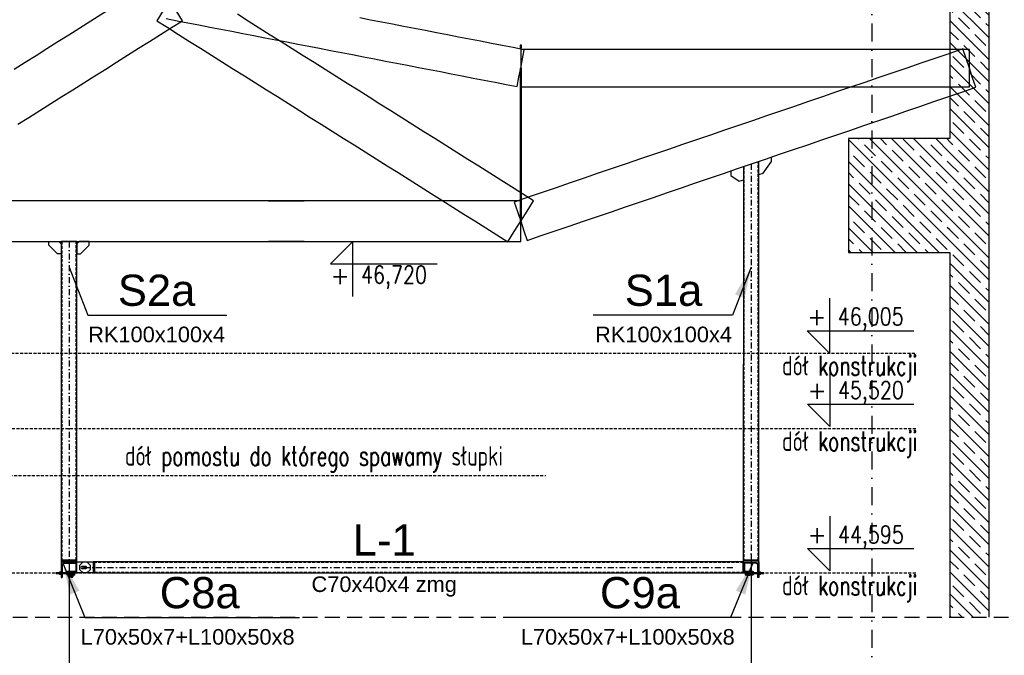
# Model space of a CAD drawing. Header units: millimetres. Extents: x -34919 to 306996, y -293018 to -145733.
# Tile 35 of 256: x 23696 to 30006, y -198997 to -194921. Entities that reach past the tile are written whole.
import ezdxf
from ezdxf.enums import TextEntityAlignment as Align

# ---------------------------------------------------------------- set-up
doc = ezdxf.new("R2010")
doc.units = ezdxf.units.MM
doc.header["$LTSCALE"] = 3
for name, pattern in [('DASHDOT', [25.4, 12.7, -6.35, 0, -6.35]), ('DASHED2', [9.525, 6.35, -3.175]), ('HIDDEN', [9.525, 6.35, -3.175])]:
    doc.linetypes.add(name, pattern=pattern)
for name, color, linetype, lineweight in [('-KONTURY', 7, 'Continuous', 18), ('OPISY', 2, 'Continuous', 13), ('SIATKA', 5, 'Continuous', 18)]:
    doc.layers.add(name, color=color, linetype=linetype, lineweight=lineweight)
for name, color, linetype in [('AR-----H0_HATCHES_RASTERIT', 8, 'Continuous'), ('ARF2000E0_BEARING_ROOF_KANTAVAT_KATTO', 7, 'Continuous'), ('ARF2000E0_LOAD_BEARING_KANTAVAT', 1, 'Continuous'), ('blaszki', 6, 'Continuous'), ('poziome 1', 7, 'Continuous'), ('slupki', 7, 'Continuous'), ('stezenia', 4, 'Continuous'), ('STĘŻENIA_OPIS', 4, 'Continuous')]:
    doc.layers.add(name, color=color, linetype=linetype)
doc.styles.add('ROMANS', font='romans.shx')
doc.styles.get("Standard").update_dxf_attribs({"font": 'arial.ttf', "height": 25})
doc.dimstyles.new('STANDARD-100', dxfattribs={"dimscale": 100, "dimtxt": 2, "dimasz": 2, "dimexe": 0, "dimexo": 0, "dimgap": 0.6, "dimtad": 1, "dimdec": 0, "dimzin": 12, "dimdsep": 46, "dimtxsty": 'Standard', "dimcen": 1, "dimclrd": 256, "dimclre": 256, "dimclrt": 2, "dimadec": 0, "dimazin": 0, "dimtfac": 1, "dimtdec": 0, "dimtmove": 0, "dimatfit": 3, "dimfxl": 0, "dimtolj": 1, "dimtzin": 0, "dimarcsym": 0})
pattern_1 = [(135, (57712.28, -243063.26), (70.71068, 70.71068), []), (135, (57641.78, -243063.26), (70.71068, 70.71068), [100, -50])]
pattern_2 = [(45, (-60706.325, -196928.706), (-6.7351921, 6.7351921), []), (45, (-60701.835, -196928.706), (-6.7351921, 6.7351921), [])]
pattern_3 = [(45, (-64462.189, -196928.706), (-6.7351921, 6.7351921), []), (45, (-64457.699, -196928.706), (-6.7351921, 6.7351921), [])]

# ---------------------------------------------------------------- blocks, each defined once
blk = doc.blocks.new('*D1665')
at = {"lineweight": -2, "transparency": 16777216}
for p, q in [((28383.1, -198351.7), (28383.1, -199629.5)), ((29156.6, -199480.2), (29156.6, -199629.5)), ((28956.6, -199629.5), (28583.1, -199629.5))]:
    blk.add_line(p, q, dxfattribs=at)
at = {"transparency": 16777216}
for points in [[(28583.1, -199596.2), (28583.1, -199662.8), (28383.1, -199629.5)], [(28956.6, -199596.2), (28956.6, -199662.8), (29156.6, -199629.5)]]:
    blk.add_solid(points, dxfattribs=at)
at = {"layer": 'Defpoints', "color": 0, "transparency": 16777216}
for p in [(28383.1, -198351.7, 0), (29156.6, -199480.2), (28383.1, -199629.5)]:
    blk.add_point(p, dxfattribs=at)
at = {"color": 2, "transparency": 16777216, "insert": (28769.9, -199557), "char_height": 25, "attachment_point": 5}
blk.add_mtext('\\A1;774', dxfattribs=at)
blk = doc.blocks.new('*D1666')
at = {"lineweight": -2, "transparency": 16777216}
for p, q in [((28383.1, -198351.7), (28383.1, -199629.5)), ((24012.1, -198379.2), (24012.1, -199629.5)), ((28183.1, -199629.5), (24212.1, -199629.5))]:
    blk.add_line(p, q, dxfattribs=at)
at = {"transparency": 16777216}
for points in [[(24212.1, -199596.2), (24212.1, -199662.8), (24012.1, -199629.5)], [(28183.1, -199596.2), (28183.1, -199662.8), (28383.1, -199629.5)]]:
    blk.add_solid(points, dxfattribs=at)
at = {"layer": 'Defpoints', "color": 0, "transparency": 16777216}
for p in [(28383.1, -198351.7, 0), (24012.1, -198379.2, 0), (24012.1, -199629.5)]:
    blk.add_point(p, dxfattribs=at)
at = {"color": 2, "transparency": 16777216, "insert": (26197.6, -199556.7), "char_height": 25, "attachment_point": 5}
blk.add_mtext('\\A1;4371', dxfattribs=at)
blk = doc.blocks.new('*D1667')
at = {"lineweight": -2, "transparency": 16777216}
for p, q in [((23211.1, -198381.7), (23211.1, -199629.5)), ((24012.1, -198379.2), (24012.1, -199629.5)), ((23812.1, -199629.5), (23411.1, -199629.5))]:
    blk.add_line(p, q, dxfattribs=at)
at = {"transparency": 16777216}
for points in [[(23411.1, -199596.2), (23411.1, -199662.8), (23211.1, -199629.5)], [(23812.1, -199596.2), (23812.1, -199662.8), (24012.1, -199629.5)]]:
    blk.add_solid(points, dxfattribs=at)
at = {"layer": 'Defpoints', "color": 0, "transparency": 16777216}
for p in [(23211.1, -198381.7, 0), (24012.1, -198379.2, 0), (23211.1, -199629.5)]:
    blk.add_point(p, dxfattribs=at)
at = {"color": 2, "transparency": 16777216, "insert": (23611.6, -199556.7), "char_height": 25, "attachment_point": 5}
blk.add_mtext('\\A1;801', dxfattribs=at)
blk = doc.blocks.new('poziom')
at = {"color": 4}
for p, q in [((0, 1.176), (0, 0.076)), ((-0.446, 0.522), (1.685, 0.522)), ((-0.446, 0.522), (0, 0.076))]:
    blk.add_line(p, q, dxfattribs=at)
at = {"color": 2, "style": 'ROMANS', "width": 0.8}
blk.add_attdef('POZIOM', text='', height=0.35, dxfattribs=at).set_placement((0.824, 0.632), align=Align.CENTER)
at = {"color": 2, "style": 'ROMANS'}
blk.add_attdef('+', text='', height=0.35, dxfattribs=at).set_placement((-0.254, 0.632), align=Align.CENTER)
blk = doc.blocks.new('A$C0ED537D3')
at = {"layer": 'poziome 1', "color": 2, "extrusion": (0, 1, 0)}
blk.add_lwpolyline([(0, 0), (-50, 0)], dxfattribs=at)
at = {"layer": 'poziome 1', "color": 2, "extrusion": (-1, 0, 0)}
blk.add_lwpolyline([(3.5, 0), (0, 0)], dxfattribs=at)
for points, elevation in [([(0, 0), (100, 0)], -50), ([(95.5, 0), (17, 0)], -42)]:
    blk.add_lwpolyline(points, dxfattribs=dict(at, elevation=elevation))
at = {"layer": 'poziome 1', "color": 2, "extrusion": (0, 1, 0)}
for points, elevation in [([(-33, 0), (-4.5, 0)], -8), ([(-50, 0), (-46.5, 0)], -100)]:
    blk.add_lwpolyline(points, dxfattribs=dict(at, elevation=elevation))
at = {"layer": 'poziome 1', "color": 2, "extrusion": (0, 0, -1)}
for centre, radius, start, end in [((-4.5, -3.5), 4.5, 270, 0), ((-33, -17), 9, 90, 180), ((-46.5, -95.5), 4.5, 270, 0)]:
    blk.add_arc(centre, radius, start, end, dxfattribs=at)

msp = doc.modelspace()

# ---------------------------------------------------------------- hatches: boundary and pattern name
at = {"layer": '-KONTURY'}
h = msp.add_hatch(dxfattribs=at)
h.set_pattern_fill('ANSI31', color=256, scale=0.5, style=0)
h.set_pattern_definition([(45, (-23125.7643, -84272.3717), (-1.122532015, 1.122532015), [])])
h.paths.add_polyline_path([(24033.111, -198468.261), (24033.111, -198467.061), (24035.911, -198464.261), (24049.611, -198464.261), (24049.611, -198468.261)])
h.paths.add_polyline_path([(24009.611, -198468.261), (24009.611, -198464.261), (24023.311, -198464.261), (24026.111, -198467.061), (24026.111, -198468.261)])
h = msp.add_hatch(dxfattribs=at)
h.set_pattern_fill('ANSI31', color=256, scale=0.5, angle=90, style=0)
h.set_pattern_definition([(135, (-23175.0753, -84270.3717), (-1.122532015, -1.122532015), [])])
h.paths.add_polyline_path([(24033.111, -198472.261), (24049.611, -198472.261), (24049.611, -198476.261), (24033.111, -198476.261)])
h.paths.add_polyline_path([(24009.611, -198472.261), (24026.111, -198472.261), (24026.111, -198476.261), (24023.611, -198476.261), (24009.611, -198476.261)])
h = msp.add_hatch(dxfattribs=at)
h.set_pattern_fill('ANSI31', color=256, scale=0.5, style=0)
h.set_pattern_definition([(45, (6638.2795, -113019.4607), (-1.122532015, 1.122532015), [])])
h.paths.add_polyline_path([(28362.113, -198468.261), (28362.113, -198467.061), (28359.313, -198464.261), (28345.613, -198464.261), (28345.613, -198468.261)])
h.paths.add_polyline_path([(28385.613, -198468.261), (28385.613, -198464.261), (28371.913, -198464.261), (28369.113, -198467.061), (28369.113, -198468.261)])
h = msp.add_hatch(dxfattribs=at)
h.set_pattern_fill('ANSI31', color=256, scale=0.5, angle=90, style=0)
h.set_pattern_definition([(135, (6588.9686, -113017.4607), (-1.122532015, -1.122532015), [])])
h.paths.add_polyline_path([(28362.113, -198472.261), (28345.613, -198472.261), (28345.613, -198476.261), (28362.113, -198476.261)])
h.paths.add_polyline_path([(28385.613, -198472.261), (28369.113, -198472.261), (28369.113, -198476.261), (28371.613, -198476.261), (28385.613, -198476.261)])
at = {"layer": 'AR-----H0_HATCHES_RASTERIT'}
h = msp.add_hatch(dxfattribs=at)
h.set_pattern_fill('JIS_STN_1E', color=256, scale=100, style=0)
h.set_pattern_definition(pattern_1)
h.paths.add_polyline_path([(29656.625, -198751.614), (29906.625, -198751.614), (29906.625, -194113.261), (29656.625, -194113.261)])
h = msp.add_hatch(dxfattribs=at)
h.set_pattern_fill('JIS_STN_1E', color=256, scale=100, style=0)
h.set_pattern_definition(pattern_1)
h.paths.add_polyline_path([(29006.625, -195683.261), (29656.625, -195683.261), (29656.625, -196413.261), (29006.625, -196413.261)])
at = {"layer": 'slupki'}
h = msp.add_hatch(dxfattribs=at)
h.set_pattern_fill('ANSI32', angle=360)
h.set_pattern_definition(pattern_3)
edge = h.paths.add_edge_path()
edge.add_line((24012.099, -198398.261), (23962.099, -198398.261))
edge = h.paths.add_edge_path()
edge.add_line((23979.099, -198406.261), (24007.599, -198406.261))
edge = h.paths.add_edge_path()
edge.add_line((23970.099, -198493.761), (23970.099, -198415.261))
edge = h.paths.add_edge_path()
edge.add_line((23962.099, -198398.261), (23962.099, -198498.261))
edge = h.paths.add_edge_path()
edge.add_ellipse((23979.099, -198415.261), major_axis=(0, 9), ratio=1, start_angle=360, end_angle=450, ccw=False)
edge = h.paths.add_edge_path()
edge.add_ellipse((23965.599, -198493.761), major_axis=(0, 4.5), ratio=1, start_angle=180, end_angle=270, ccw=False)
edge = h.paths.add_edge_path()
edge.add_line((23962.099, -198498.261), (23965.599, -198498.261))
edge = h.paths.add_edge_path()
edge.add_ellipse((24007.599, -198401.761), major_axis=(0, 4.5), ratio=1, start_angle=180, end_angle=270, ccw=False)
edge = h.paths.add_edge_path()
edge.add_line((24012.099, -198401.761), (24012.099, -198398.261))
h = msp.add_hatch(dxfattribs=at)
h.set_pattern_fill('ANSI32', angle=360)
h.set_pattern_definition(pattern_3)
h.paths.add_polyline_path([(24012.099, -198398.261), (24012.099, -198400.173, 0.41421356), (24017.187, -198405.261), (24050.01, -198405.261, -0.41421356), (24055.099, -198410.35), (24055.099, -198463.173, 0.41421356), (24060.187, -198468.261), (24062.099, -198468.261), (24062.099, -198398.261)])
h = msp.add_hatch(dxfattribs=at)
h.set_pattern_fill('ANSI32', angle=360)
h.set_pattern_definition(pattern_2)
h.paths.add_polyline_path([(28383.125, -198398.261), (28383.125, -198400.173, -0.41421356), (28378.036, -198405.261), (28345.214, -198405.261, 0.41421356), (28340.125, -198410.35), (28340.125, -198463.173, -0.41421356), (28335.036, -198468.261), (28333.125, -198468.261), (28333.125, -198398.261)])
h = msp.add_hatch(dxfattribs=at)
h.set_pattern_fill('ANSI32', angle=360)
h.set_pattern_definition(pattern_2)
edge = h.paths.add_edge_path()
edge.add_line((28383.125, -198398.261), (28433.125, -198398.261))
edge = h.paths.add_edge_path()
edge.add_line((28416.125, -198406.261), (28387.625, -198406.261))
edge = h.paths.add_edge_path()
edge.add_line((28425.125, -198493.761), (28425.125, -198415.261))
edge = h.paths.add_edge_path()
edge.add_line((28433.125, -198398.261), (28433.125, -198498.261))
edge = h.paths.add_edge_path()
edge.add_ellipse((28416.125, -198415.261), major_axis=(0, 9), ratio=1, start_angle=270, end_angle=360, ccw=False)
edge = h.paths.add_edge_path()
edge.add_ellipse((28429.625, -198493.761), major_axis=(0, 4.5), ratio=1, start_angle=90, end_angle=180, ccw=False)
edge = h.paths.add_edge_path()
edge.add_line((28433.125, -198498.261), (28429.625, -198498.261))
edge = h.paths.add_edge_path()
edge.add_ellipse((28387.625, -198401.761), major_axis=(0, 4.5), ratio=1, start_angle=90, end_angle=180, ccw=False)
edge = h.paths.add_edge_path()
edge.add_line((28383.125, -198401.761), (28383.125, -198398.261))

# ---------------------------------------------------------------- linework, layer by layer
at = {"layer": '-KONTURY'}
for p, q in [((23962.099, -198462.261, 0), (23970.099, -198462.261, 0)), ((23962.099, -198478.261, 0), (23970.099, -198478.261, 0)), ((23996.111, -198463.261, 0), (23996.111, -198477.261, 0)), ((24000.111, -198477.261, 0), (24000.111, -198463.261, 0)), ((24049.611, -198457.261, 0), (24002.111, -198457.261, 0)), ((24002.111, -198461.261, 0), (24049.611, -198461.261, 0)), ((24049.611, -198479.261, 0), (24002.111, -198479.261, 0)), ((24002.111, -198483.261, 0), (24049.611, -198483.261, 0)), ((24033.111, -198467.061, 0), (24026.111, -198467.061, 0)), ((24026.111, -198476.261, 0), (24026.111, -198472.261, 0)), ((24029.611, -198461.261, 0), (24029.611, -198481.261, 0)), ((24033.111, -198476.261, 0), (24033.111, -198472.261, 0)), ((24049.611, -198461.261, 0), (24049.611, -198457.261, 0)), ((24049.611, -198483.261, 0), (24049.611, -198479.261, 0)), ((28345.613, -198461.261, 0), (28345.613, -198457.261, 0)), ((28345.613, -198457.261, 0), (28393.113, -198457.261, 0)), ((28393.113, -198461.261, 0), (28345.613, -198461.261, 0)), ((28345.613, -198483.261, 0), (28345.613, -198479.261, 0)), ((28345.613, -198479.261, 0), (28393.113, -198479.261, 0)), ((28393.113, -198483.261, 0), (28345.613, -198483.261, 0)), ((28362.113, -198467.061, 0), (28369.113, -198467.061, 0)), ((28362.113, -198476.261, 0), (28362.113, -198472.261, 0)), ((28365.613, -198461.261, 0), (28365.613, -198481.261, 0)), ((28369.113, -198476.261, 0), (28369.113, -198472.261, 0)), ((28395.113, -198477.261, 0), (28395.113, -198463.261, 0)), ((28399.113, -198463.261, 0), (28399.113, -198477.261, 0)), ((28433.125, -198462.261, 0), (28425.125, -198462.261, 0)), ((28433.125, -198478.261, 0), (28425.125, -198478.261, 0))]:
    msp.add_line(p, q, dxfattribs=at)
at = {"layer": '-KONTURY', "extrusion": (-4.74932e-13, -1, 0), "elevation": 198470.261}
msp.add_lwpolyline([(24006.611, 0), (23930.011, 0)], dxfattribs=at)
at = {"layer": '-KONTURY', "extrusion": (0.707107, -0.707107, 0)}
for points, elevation in [([(-123415.639, 0), (-123414.338, 0)], 157257.927), ([(-123348.167, 0), (-123346.866, 0)], 157324.097)]:
    msp.add_lwpolyline(points, dxfattribs=dict(at, elevation=elevation))
at = {"layer": '-KONTURY', "extrusion": (-4.44333e-13, -1, 0)}
for elevation in [198466.182, 198474.341]:
    msp.add_lwpolyline([(23995.611, 0), (23930.111, 0)], dxfattribs=dict(at, elevation=elevation))
at = {"layer": '-KONTURY', "extrusion": (1, 0, 0)}
for points, elevation in [([(-198466.182, 0), (-198474.341, 0)], 23930.111), ([(-198462.961, 0), (-198477.561, 0)], 23951.699), ([(-198480.261, 0), (-198460.261, 0)], 23960.099), ([(-198462.961, 0), (-198477.561, 0)], 23960.099), ([(-198460.261, 0), (-198480.261, 0)], 23962.099), ([(-198465.261, 0), (-198475.261, 0)], 23995.611), ([(-198465.667, 0), (-198462.561, 0)], 24000.111), ([(-198474.856, 0), (-198465.667, 0)], 24000.111), ([(-198477.961, 0), (-198474.856, 0)], 24000.111), ([(-198461.761, 0), (-198462.561, 0)], 24000.711), ([(-198477.961, 0), (-198478.761, 0)], 24000.711), ([(-198485.261, 0), (-198483.261, 0)], 24019.611), ([(-198486.382, 0), (-198492.541, 0)], 24020.371), ([(-198457.261, 0), (-198458.111, 0)], 24020.461), ([(-198496.801, 0), (-198465.261, 0)], 24024.611), ([(-198486.382, 0), (-198492.541, 0)], 24024.991), ([(-198464.341, 0), (-198463.182, 0)], 24025.531), ([(-198464.341, 0), (-198465.261, 0)], 24025.531), ([(-198465.261, 0), (-198497.261, 0)], 24025.531), ([(-198462.961, 0), (-198457.261, 0)], 24029.016), ([(-198457.161, 0), (-198497.361, 0)], 24029.611), ([(-198483.161, 0), (-198485.361, 0)], 24029.611), ([(-198485.161, 0), (-198493.761, 0)], 24029.611), ([(-198462.961, 0), (-198457.261, 0)], 24030.206), ([(-198464.341, 0), (-198463.182, 0)], 24033.691), ([(-198464.341, 0), (-198465.261, 0)], 24033.691), ([(-198465.261, 0), (-198497.261, 0)], 24033.691), ([(-198486.382, 0), (-198492.541, 0)], 24034.231), ([(-198496.801, 0), (-198465.261, 0)], 24034.611), ([(-198458.111, 0), (-198457.261, 0)], 24038.761), ([(-198486.382, 0), (-198492.541, 0)], 24038.851), ([(-198483.261, 0), (-198485.261, 0)], 24039.611), ([(-198483.261, 0), (-198485.261, 0)], 28355.613), ([(-198483.161, 0), (-198485.361, 0)], 28365.613), ([(-198485.261, 0), (-198483.261, 0)], 28375.613), ([(-198461.761, 0), (-198462.561, 0)], 28394.513), ([(-198477.961, 0), (-198478.761, 0)], 28394.513), ([(-198465.667, 0), (-198462.561, 0)], 28395.113), ([(-198474.856, 0), (-198465.667, 0)], 28395.113), ([(-198477.961, 0), (-198474.856, 0)], 28395.113), ([(-198465.261, 0), (-198475.261, 0)], 28399.613), ([(-198460.261, 0), (-198480.261, 0)], 28433.125), ([(-198480.261, 0), (-198460.261, 0)], 28435.125), ([(-198462.961, 0), (-198477.561, 0)], 28435.125), ([(-198462.961, 0), (-198477.561, 0)], 28443.525), ([(-198466.182, 0), (-198474.341, 0)], 28465.113)]:
    msp.add_lwpolyline(points, dxfattribs=dict(at, elevation=elevation))
at = {"layer": '-KONTURY', "elevation": 0}
for points in [[(23931.031, -198475.261), (23930.111, -198474.341)], [(23995.611, -198465.261), (23931.031, -198465.261)], [(23995.611, -198475.261), (23996.531, -198474.856)], [(24000.111, -198465.667), (23996.531, -198465.667)], [(24000.111, -198474.856), (23996.531, -198474.856)], [(24005.75, -198470.261), (24000.711, -198470.261)], [(24020.461, -198458.111), (24025.531, -198463.182)], [(24023.311, -198464.261), (24026.111, -198467.061), (24026.111, -198468.261)], [(24035.911, -198464.261), (24033.111, -198467.061), (24033.111, -198468.261)], [(24038.761, -198458.111), (24033.691, -198463.182)], [(28359.313, -198464.261), (28362.113, -198467.061), (28362.113, -198468.261)], [(28371.913, -198464.261), (28369.113, -198467.061), (28369.113, -198468.261)], [(28389.474, -198470.261), (28394.513, -198470.261)], [(28395.113, -198465.667), (28398.693, -198465.667)], [(28395.113, -198474.856), (28398.693, -198474.856)], [(28399.613, -198475.261), (28398.693, -198474.856)], [(28399.613, -198465.261), (28464.193, -198465.261)], [(28464.193, -198475.261), (28465.113, -198474.341)]]:
    msp.add_lwpolyline(points, dxfattribs=at)
at = {"layer": '-KONTURY', "extrusion": (1, -1.45519e-12, 0), "elevation": 23931.031}
msp.add_lwpolyline([(-198465.261, 0), (-198475.261, 0)], dxfattribs=at)
at = {"layer": '-KONTURY', "extrusion": (-4.50664e-13, -1, 0), "elevation": 198475.261}
msp.add_lwpolyline([(23995.611, 0), (23931.031, 0)], dxfattribs=at)
at = {"layer": '-KONTURY', "extrusion": (0, 1, 0)}
for points, elevation in [([(-23960.199, 0), (-23951.599, 0)], -198470.261), ([(-23958.979, 0), (-23952.819, 0)], -198461.021), ([(-23958.979, 0), (-23952.819, 0)], -198465.641), ([(-23958.979, 0), (-23952.819, 0)], -198474.881), ([(-23958.979, 0), (-23952.819, 0)], -198479.501), ([(-23962.199, 0), (-23959.999, 0)], -198470.261), ([(-23960.099, 0), (-23962.099, 0)], -198460.261), ([(-23962.099, 0), (-23960.099, 0)], -198480.261), ([(-24000.711, 0), (-24000.111, 0)], -198462.561), ([(-24000.711, 0), (-24000.111, 0)], -198477.961), ([(-24019.611, 0), (-24039.611, 0)], -198483.261), ([(-24039.611, 0), (-24019.611, 0)], -198485.261), ([(-24038.761, 0), (-24020.461, 0)], -198457.261), ([(-24038.761, 0), (-24020.461, 0)], -198458.111), ([(-24022.311, 0), (-24036.911, 0)], -198485.261), ([(-24022.311, 0), (-24036.911, 0)], -198493.661), ([(-24034.611, 0), (-24024.611, 0)], -198465.261), ([(-24034.611, 0), (-24024.611, 0)], -198496.801), ([(-24033.691, 0), (-24025.531, 0)], -198463.182), ([(-24030.206, 0), (-24029.016, 0)], -198462.961), ([(-28375.613, 0), (-28355.613, 0)], -198483.261), ([(-28355.613, 0), (-28375.613, 0)], -198485.261), ([(-28394.513, 0), (-28395.113, 0)], -198462.561), ([(-28394.513, 0), (-28395.113, 0)], -198477.961), ([(-28433.025, 0), (-28435.225, 0)], -198470.261), ([(-28435.125, 0), (-28433.125, 0)], -198460.261), ([(-28433.125, 0), (-28435.125, 0)], -198480.261), ([(-28435.025, 0), (-28443.625, 0)], -198470.261), ([(-28436.245, 0), (-28442.405, 0)], -198461.021), ([(-28436.245, 0), (-28442.405, 0)], -198465.641), ([(-28436.245, 0), (-28442.405, 0)], -198474.881), ([(-28436.245, 0), (-28442.405, 0)], -198479.501), ([(-24025.531, 0), (-24033.691, 0)], -198497.261)]:
    msp.add_lwpolyline(points, dxfattribs=dict(at, elevation=elevation))
at = {"layer": '-KONTURY', "extrusion": (0.866025, -0.5, 0)}
for points, elevation in [([(-159895.877, 0), (-159898.117, 0)], 119974.26), ([(-159908.801, 0), (-159906.561, 0)], 119988.835), ([(-157654.164, 0), (-157656.404, 0)], 123857.021), ([(-157667.088, 0), (-157664.848, 0)], 123871.596)]:
    msp.add_lwpolyline(points, dxfattribs=dict(at, elevation=elevation))
at = {"layer": '-KONTURY', "extrusion": (0.866025, 0.5, 0)}
for points, elevation in [([(-183864.7, 0), (-183862.46, 0)], -78496.001), ([(-183851.776, 0), (-183854.016, 0)], -78481.426), ([(-186106.413, 0), (-186104.173, 0)], -74613.24), ([(-186093.489, 0), (-186095.729, 0)], -74598.665)]:
    msp.add_lwpolyline(points, dxfattribs=dict(at, elevation=elevation))
at = {"layer": '-KONTURY', "extrusion": (-0.403632, -0.914921, 0), "elevation": 171894.741}
msp.add_lwpolyline([(102060.998, 0), (102062.004, 0)], dxfattribs=at)
at = {"layer": '-KONTURY', "extrusion": (0.487829, -0.872939, 0), "elevation": 184954.699}
msp.add_lwpolyline([(-75870.771, 0), (-75869.717, 0)], dxfattribs=at)
at = {"layer": '-KONTURY', "extrusion": (0.487829, 0.872939, 0), "elevation": -161550.33}
msp.add_lwpolyline([(-117768.18, 0), (-117769.235, 0)], dxfattribs=at)
at = {"layer": '-KONTURY', "extrusion": (-1.25448e-12, -1, 0)}
for elevation in [198461.761, 198478.761]:
    msp.add_lwpolyline([(24000.711, 0), (24006.511, 0)], dxfattribs=dict(at, elevation=elevation))
at = {"layer": '-KONTURY', "extrusion": (1, -9.4493e-13, 0), "elevation": 24000.711}
msp.add_lwpolyline([(-198462.561, 0), (-198477.961, 0)], dxfattribs=at)
at = {"layer": '-KONTURY', "extrusion": (1, -8.55995e-13, 0), "elevation": 24006.511}
msp.add_lwpolyline([(-198461.761, 0), (-198478.761, 0)], dxfattribs=at)
at = {"layer": '-KONTURY', "linetype": 'HIDDEN', "const_width": 3, "elevation": 0}
msp.add_lwpolyline([(28385.809, -198470.261), (24009.611, -198470.261)], dxfattribs=at)
at = {"layer": '-KONTURY', "elevation": 0}
for points in [[(24049.611, -198468.261), (24009.611, -198468.261), (24009.611, -198464.261), (24049.611, -198464.261)], [(24049.611, -198468.261), (24009.611, -198468.261), (24009.611, -198464.261), (24049.611, -198464.261)], [(24049.611, -198476.261), (24009.611, -198476.261), (24009.611, -198472.261), (24049.611, -198472.261)], [(28345.613, -198468.261), (28385.613, -198468.261), (28385.613, -198464.261), (28345.613, -198464.261)], [(28345.613, -198468.261), (28385.613, -198468.261), (28385.613, -198464.261), (28345.613, -198464.261)], [(28345.613, -198476.261), (28385.613, -198476.261), (28385.613, -198472.261), (28345.613, -198472.261)]]:
    msp.add_lwpolyline(points, close=True, dxfattribs=at)
at = {"layer": '-KONTURY', "extrusion": (-0.5, 0.866025, 0)}
for points, elevation in [([(78440.939, 0), (78438.699, 0)], -183904.434), ([(78428.015, 0), (78430.255, 0)], -183919.009)]:
    msp.add_lwpolyline(points, dxfattribs=dict(at, elevation=elevation))
at = {"layer": '-KONTURY', "extrusion": (0.5, 0.866025, 0)}
for points, elevation in [([(-120048.522, 0), (-120050.762, 0)], -159889.398), ([(-120061.446, 0), (-120059.206, 0)], -159874.823)]:
    msp.add_lwpolyline(points, dxfattribs=dict(at, elevation=elevation))
at = {"layer": '-KONTURY', "extrusion": (0.791254, 0.611487, 0), "elevation": -102344.456}
msp.add_lwpolyline([(-171720.933, 0), (-171729.11, 0)], dxfattribs=at)
at = {"layer": '-KONTURY', "extrusion": (-0.447214, -0.894427, 0), "elevation": 166796.804}
msp.add_lwpolyline([(110259.762, 0), (110258.733, 0)], dxfattribs=at)
at = {"layer": '-KONTURY', "extrusion": (0.791254, -0.611487, 0), "elevation": 140371.53}
msp.add_lwpolyline([(-142333.343, 0), (-142341.52, 0)], dxfattribs=at)
at = {"layer": '-KONTURY', "extrusion": (-0.707107, -0.707107, 0)}
for points, elevation in [([(157331.169, 0), (157329.867, 0)], 123341.096), ([(160464.657, 0), (160463.356, 0)], 120208.908)]:
    msp.add_lwpolyline(points, dxfattribs=dict(at, elevation=elevation))
at = {"layer": '-KONTURY', "extrusion": (0.447214, -0.894427, 0), "elevation": 188289.541}
msp.add_lwpolyline([(-67274.288, 0), (-67273.259, 0)], dxfattribs=at)
at = {"layer": '-KONTURY', "extrusion": (4.74932e-13, -1, 0), "elevation": 198470.261}
msp.add_lwpolyline([(28388.613, 0), (28465.213, 0)], dxfattribs=at)
at = {"layer": '-KONTURY', "extrusion": (1, 8.55995e-13, 0), "elevation": 28388.713}
msp.add_lwpolyline([(-198461.761, 0), (-198478.761, 0)], dxfattribs=at)
at = {"layer": '-KONTURY', "extrusion": (1.25448e-12, -1, 0)}
for elevation in [198461.761, 198478.761]:
    msp.add_lwpolyline([(28394.513, 0), (28388.713, 0)], dxfattribs=dict(at, elevation=elevation))
at = {"layer": '-KONTURY', "extrusion": (1, 9.4493e-13, 0), "elevation": 28394.513}
msp.add_lwpolyline([(-198462.561, 0), (-198477.961, 0)], dxfattribs=at)
at = {"layer": '-KONTURY', "extrusion": (0.403632, -0.914921, 0), "elevation": 193043.122}
msp.add_lwpolyline([(-54123.481, 0), (-54124.487, 0)], dxfattribs=at)
at = {"layer": '-KONTURY', "extrusion": (-0.487829, -0.872939, 0), "elevation": 159394.809}
msp.add_lwpolyline([(121608.627, 0), (121607.573, 0)], dxfattribs=at)
at = {"layer": '-KONTURY', "extrusion": (-0.487829, 0.872939, 0), "elevation": -187110.22}
msp.add_lwpolyline([(72030.324, 0), (72031.378, 0)], dxfattribs=at)
at = {"layer": '-KONTURY', "extrusion": (4.44333e-13, -1, 0)}
for elevation in [198466.182, 198474.341]:
    msp.add_lwpolyline([(28399.613, 0), (28465.113, 0)], dxfattribs=dict(at, elevation=elevation))
at = {"layer": '-KONTURY', "extrusion": (4.50664e-13, -1, 0), "elevation": 198475.261}
msp.add_lwpolyline([(28399.613, 0), (28464.193, 0)], dxfattribs=at)
at = {"layer": '-KONTURY', "extrusion": (1, 1.45519e-12, 0), "elevation": 28464.193}
msp.add_lwpolyline([(-198465.261, 0), (-198475.261, 0)], dxfattribs=at)
at = {"layer": '-KONTURY', "extrusion": (0, 0, -1)}
for centre, radius, start, end in [((-23967.368, -198470.261, 0), 15.265, 342.3830312, 17.6169688), ((-23956.188, -198463.331, 0), 4.085, 325.5615306, 25.5615306), ((-23956.188, -198477.191, 0), 4.085, 334.4384694, 34.4384694), ((-23955.61, -198463.331, 0), 4.085, 154.4384694, 214.4384694), ((-23944.43, -198470.261, 0), 15.265, 162.3830312, 197.6169688), ((-23955.61, -198477.191, 0), 4.085, 145.5615306, 205.5615306), ((-23994.258, -198466.011, 0), 12.253, 159.7054452, 200.2945548), ((-23994.258, -198474.511, 0), 12.253, 159.7054452, 200.2945548), ((-24022.681, -198489.75, 0), 4.085, 64.4384694, 124.4384694), ((-24022.681, -198489.173, 0), 4.085, 235.5615306, 295.5615306), ((-24029.611, -198500.931, 0), 15.265, 72.3830312, 107.6169688), ((-24029.611, -198477.992, 0), 15.265, 252.3830312, 287.6169688), ((-24036.541, -198489.75, 0), 4.085, 55.5615306, 115.5615306), ((-24036.541, -198489.173, 0), 4.085, 244.4384694, 304.4384694)]:
    msp.add_arc(centre, radius, start, end, dxfattribs=at)
at = {"layer": '-KONTURY'}
for centre, radius, start, end in [((24002.111, -198463.261, 0), 6, 90, 180), ((24002.111, -198477.261, 0), 6, 180, 270), ((24002.111, -198463.261, 0), 2, 90, 180), ((24002.111, -198477.261, 0), 2, 180, 270), ((28400.966, -198466.011, 0), 12.253, 159.7054452, 200.2945548), ((28400.966, -198474.511, 0), 12.253, 159.7054452, 200.2945548), ((28393.113, -198463.261, 0), 6, 0, 90), ((28393.113, -198463.261, 0), 2, 0, 90), ((28393.113, -198477.261, 0), 6, 270, 0), ((28393.113, -198477.261, 0), 2, 270, 0), ((28439.614, -198463.331, 0), 4.085, 154.4384694, 214.4384694), ((28450.794, -198470.261, 0), 15.265, 162.3830312, 197.6169688), ((28439.614, -198477.191, 0), 4.085, 145.5615306, 205.5615306), ((28439.036, -198463.331, 0), 4.085, 325.5615306, 25.5615306), ((28427.856, -198470.261, 0), 15.265, 342.3830312, 17.6169688), ((28439.036, -198477.191, 0), 4.085, 334.4384694, 34.4384694)]:
    msp.add_arc(centre, radius, start, end, dxfattribs=at)
at = {"color": 252, "linetype": 'DASHDOT', "ltscale": 3}
msp.add_line((29156.625, -150578.031), (29156.625, -201577.2), dxfattribs=at)
at = {"color": 4, "linetype": 'DASHED2'}
for p, q in [((-5676.685, -197058.262, 0), (29443.668, -197058.262, 0)), ((-5671.516, -197542.741, 0), (29441.729, -197542.741, 0)), ((22488.771, -197843.261, 0), (27066.677, -197843.261, 0)), ((21103.168, -198468.262, 0), (29441.729, -198468.262, 0))]:
    msp.add_line(p, q, dxfattribs=at)
at = {"color": 6, "elevation": 0}
msp.add_lwpolyline([(24126.599, -198468.261), (24062.099, -198468.261), (24062.099, -198398.261), (24126.599, -198398.261), (24146.599, -198418.261), (24146.599, -198448.261)], close=True, dxfattribs=at)
msp.add_lwpolyline([(24094.099, -198439.761), (24120.099, -198439.761, 1), (24120.099, -198426.761), (24094.099, -198426.761, 1)], format="xyb", close=True, dxfattribs=at)
at = {"color": 9}
msp.add_circle((24107.099, -198433.261, 0), 6.5, dxfattribs=at)
at = {"layer": 'ARF2000E0_BEARING_ROOF_KANTAVAT_KATTO', "color": 8, "linetype": 'HIDDEN', "extrusion": (0, 1, 0)}
msp.add_line((26906.625, -195263.261), (26906.625, -196213.261), dxfattribs=at)
msp.add_line((26906.625, -195263.261), (26906.625, -196213.261), dxfattribs=at)
at = {"layer": 'ARF2000E0_BEARING_ROOF_KANTAVAT_KATTO'}
for points in [[(24739.229, -194927.316), (24697.927, -194861.739), (24656.625, -194796.161), (24615.323, -194730.584), (24574.021, -194665.007), (24503.708, -194709.291), (24433.396, -194753.576), (24363.083, -194797.86), (24292.771, -194842.144), (24222.458, -194886.429), (24152.146, -194930.713), (24081.833, -194974.997), (24011.521, -195019.282), (23941.208, -195063.566), (23870.896, -195107.851), (23800.583, -195152.135), (23730.271, -195196.419), (23659.958, -195240.704)], [(24615.323, -194861.739), (24574.021, -194927.316), (24644.333, -194971.601), (24714.646, -195015.885), (24784.958, -195060.169), (24855.271, -195104.454), (24925.583, -195148.738), (24995.896, -195193.022), (25066.208, -195237.307), (25136.521, -195281.591), (25206.833, -195325.876), (25277.146, -195370.16), (25347.458, -195414.444), (25417.771, -195458.729), (25488.083, -195503.013), (25558.396, -195547.297), (25628.708, -195591.582), (25699.021, -195635.866), (25769.333, -195680.151), (25839.646, -195724.435), (25909.958, -195768.719), (25980.271, -195813.004), (26050.583, -195857.288), (26120.896, -195901.572), (26191.208, -195945.857), (26261.521, -195990.141), (26331.833, -196034.426), (26402.146, -196078.71), (26472.458, -196122.994), (26542.771, -196167.279), (26613.083, -196211.563), (26683.396, -196255.847), (26753.708, -196300.132), (26824.021, -196344.416)], [(26824.021, -196344.416), (26865.323, -196278.839), (26906.625, -196213.261), (26947.927, -196147.684), (26989.229, -196082.107), (26918.917, -196037.822), (26848.604, -195993.538), (26778.292, -195949.254), (26707.979, -195904.969), (26637.667, -195860.685), (26567.354, -195816.401), (26497.042, -195772.116), (26426.729, -195727.832), (26356.417, -195683.547), (26286.104, -195639.263), (26215.792, -195594.979), (26145.479, -195550.694), (26075.167, -195506.41), (26004.854, -195462.126), (25934.542, -195417.841), (25864.229, -195373.557), (25793.917, -195329.272), (25723.604, -195284.988), (25653.292, -195240.704), (25582.979, -195196.419), (25512.667, -195152.135), (25442.354, -195107.851), (25372.042, -195063.566), (25301.729, -195019.282), (25231.417, -194974.997), (25161.104, -194930.713), (25090.792, -194886.429)], [(23684.542, -195591.582), (23754.854, -195547.297), (23825.167, -195503.013), (23895.479, -195458.729), (23965.792, -195414.444), (24036.104, -195370.16), (24106.417, -195325.876), (24176.729, -195281.591), (24247.042, -195237.307), (24317.354, -195193.022), (24387.667, -195148.738), (24457.979, -195104.454), (24528.292, -195060.169), (24598.604, -195015.885), (24668.917, -194971.601), (24739.229, -194927.316)], [(24633.832, -194913.977), (24704.144, -194927.58), (24774.457, -194941.183), (24844.769, -194954.786), (24915.082, -194968.389), (24985.394, -194981.992), (25055.707, -194995.596), (25126.019, -195009.199), (25196.332, -195022.802), (25266.644, -195036.405), (25336.957, -195050.008), (25407.269, -195063.611), (25477.582, -195077.214), (25547.894, -195090.817), (25618.207, -195104.421), (25688.519, -195118.024), (25758.832, -195131.627), (25829.144, -195145.23), (25899.457, -195158.833), (25969.769, -195172.436), (26040.082, -195186.039), (26110.394, -195199.642), (26180.707, -195213.246), (26251.019, -195226.849), (26321.332, -195240.452), (26391.644, -195254.055), (26461.957, -195267.658), (26532.269, -195281.261), (26602.582, -195294.864), (26672.894, -195308.467), (26743.207, -195322.071), (26813.519, -195335.674), (26883.832, -195349.277)], [(26883.832, -195349.277), (26895.228, -195290.369), (26906.625, -195231.461), (26918.022, -195172.554), (26929.418, -195113.646), (26859.106, -195100.043), (26788.793, -195086.44), (26718.481, -195072.837), (26648.168, -195059.234), (26577.856, -195045.63), (26507.543, -195032.027), (26437.231, -195018.424), (26366.918, -195004.821), (26296.606, -194991.218), (26226.293, -194977.615), (26155.981, -194964.012), (26085.668, -194950.409), (26015.356, -194936.805), (25945.043, -194923.202), (25874.731, -194909.599)], [(26902.125, -195084.561), (26902.125, -195101.461), (26911.125, -195101.461), (26911.125, -195084.561), (26902.125, -195084.561)], [(29823.637, -195354.486), (29802.631, -195292.974), (29781.625, -195231.461), (29760.619, -195169.949), (29739.613, -195108.437), (29649.769, -195139.118), (29559.925, -195169.8), (29470.082, -195200.481), (29380.238, -195231.162), (29290.394, -195261.843), (29200.55, -195292.525), (29110.707, -195323.206), (29020.863, -195353.887), (28931.019, -195384.568), (28841.175, -195415.25), (28751.332, -195445.931), (28661.488, -195476.612), (28571.644, -195507.293), (28481.8, -195537.975), (28391.957, -195568.656), (28302.113, -195599.337), (28212.269, -195630.018), (28122.425, -195660.7), (28032.582, -195691.381), (27942.738, -195722.062), (27852.894, -195752.743), (27763.05, -195783.425), (27673.207, -195814.106), (27583.363, -195844.787), (27493.519, -195875.468), (27403.675, -195906.15), (27313.832, -195936.831), (27223.988, -195967.512), (27134.144, -195998.193), (27044.3, -196028.875), (26954.457, -196059.556), (26864.613, -196090.237), (26885.619, -196151.749), (26906.625, -196213.261), (26927.631, -196274.774), (26948.637, -196336.286), (27038.481, -196305.604), (27128.325, -196274.923), (27218.169, -196244.242), (27308.012, -196213.561), (27397.856, -196182.879), (27487.7, -196152.198), (27577.544, -196121.517), (27667.387, -196090.836), (27757.231, -196060.154), (27847.075, -196029.473), (27936.919, -195998.792), (28026.762, -195968.111), (28116.606, -195937.429), (28206.45, -195906.748), (28296.294, -195876.067), (28386.137, -195845.386), (28475.981, -195814.704), (28565.825, -195784.023), (28655.669, -195753.342), (28745.512, -195722.661), (28835.356, -195691.979), (28925.2, -195661.298), (29015.044, -195630.617), (29104.887, -195599.936), (29194.731, -195569.254), (29284.575, -195538.573), (29374.419, -195507.892), (29464.262, -195477.211), (29554.106, -195446.529), (29643.95, -195415.848), (29733.794, -195385.167), (29823.637, -195354.486)], [(29781.625, -195351.461), (29781.625, -195291.461), (29781.625, -195231.461), (29781.625, -195171.461), (29781.625, -195111.461), (29691.781, -195111.461), (29601.938, -195111.461), (29512.094, -195111.461), (29422.25, -195111.461), (29332.406, -195111.461), (29242.563, -195111.461), (29152.719, -195111.461), (29062.875, -195111.461), (28973.031, -195111.461), (28883.188, -195111.461), (28793.344, -195111.461), (28703.5, -195111.461), (28613.656, -195111.461), (28523.813, -195111.461), (28433.969, -195111.461), (28344.125, -195111.461), (28254.281, -195111.461), (28164.438, -195111.461), (28074.594, -195111.461), (27984.75, -195111.461), (27894.906, -195111.461), (27805.063, -195111.461), (27715.219, -195111.461), (27625.375, -195111.461), (27535.531, -195111.461), (27445.688, -195111.461), (27355.844, -195111.461), (27266, -195111.461), (27176.156, -195111.461), (27086.313, -195111.461), (26996.469, -195111.461), (26906.625, -195111.461), (26906.625, -195171.461), (26906.625, -195231.461), (26906.625, -195291.461), (26906.625, -195351.461), (26996.469, -195351.461), (27086.313, -195351.461), (27176.156, -195351.461), (27266, -195351.461), (27355.844, -195351.461), (27445.688, -195351.461), (27535.531, -195351.461), (27625.375, -195351.461), (27715.219, -195351.461), (27805.063, -195351.461), (27894.906, -195351.461), (27984.75, -195351.461), (28074.594, -195351.461), (28164.438, -195351.461), (28254.281, -195351.461), (28344.125, -195351.461), (28433.969, -195351.461), (28523.813, -195351.461), (28613.656, -195351.461), (28703.5, -195351.461), (28793.344, -195351.461), (28883.188, -195351.461), (28973.031, -195351.461), (29062.875, -195351.461), (29152.719, -195351.461), (29242.563, -195351.461), (29332.406, -195351.461), (29422.25, -195351.461), (29512.094, -195351.461), (29601.938, -195351.461), (29691.781, -195351.461), (29781.625, -195351.461)], [(26902.125, -195231.461), (26902.125, -195292.824), (26902.125, -195354.186), (26902.125, -195415.549), (26902.125, -195476.911), (26902.125, -195538.274), (26902.125, -195599.636), (26902.125, -195660.999), (26902.125, -195722.361), (26902.125, -195783.724), (26902.125, -195845.086), (26902.125, -195906.449), (26902.125, -195967.811), (26902.125, -196029.174), (26902.125, -196090.536), (26902.125, -196151.899), (26902.125, -196213.261), (26911.125, -196213.261), (26911.125, -196151.899), (26911.125, -196090.536), (26911.125, -196029.174), (26911.125, -195967.811), (26911.125, -195906.449), (26911.125, -195845.086), (26911.125, -195783.724), (26911.125, -195722.361), (26911.125, -195660.999), (26911.125, -195599.636), (26911.125, -195538.274), (26911.125, -195476.911), (26911.125, -195415.549), (26911.125, -195354.186), (26911.125, -195292.824), (26911.125, -195231.461), (26902.125, -195231.461)], [(26906.625, -196343.261), (26906.625, -196278.261), (26906.625, -196213.261), (26906.625, -196148.261), (26906.625, -196083.261), (26836.313, -196083.261), (26766, -196083.261), (26695.688, -196083.261), (26625.375, -196083.261), (26555.063, -196083.261), (26484.75, -196083.261), (26414.438, -196083.261), (26344.125, -196083.261), (26273.813, -196083.261), (26203.5, -196083.261), (26133.188, -196083.261), (26062.875, -196083.261), (25992.563, -196083.261), (25922.25, -196083.261), (25851.938, -196083.261), (25781.625, -196083.261), (25711.313, -196083.261), (25641, -196083.261), (25570.688, -196083.261), (25500.375, -196083.261), (25430.063, -196083.261), (25359.75, -196083.261), (25289.438, -196083.261), (25519.125, -196083.261), (25448.813, -196083.261), (25378.5, -196083.261), (25308.188, -196083.261), (25237.875, -196083.261), (25167.563, -196083.261), (25097.25, -196083.261), (25026.938, -196083.261), (24956.625, -196083.261), (24886.313, -196083.261), (24816, -196083.261), (24745.688, -196083.261), (24675.375, -196083.261), (24605.063, -196083.261), (24534.75, -196083.261), (24464.438, -196083.261), (24394.125, -196083.261), (24323.813, -196083.261), (24253.5, -196083.261), (24183.188, -196083.261), (24112.875, -196083.261), (24042.563, -196083.261), (23972.25, -196083.261), (23901.938, -196083.261), (23831.625, -196083.261), (23761.313, -196083.261), (23391, -196083.261)], [(23391, -196343.261), (23761.313, -196343.261), (23831.625, -196343.261), (23901.938, -196343.261), (23972.25, -196343.261), (24042.563, -196343.261), (24112.875, -196343.261), (24183.188, -196343.261), (24253.5, -196343.261), (24323.813, -196343.261), (24394.125, -196343.261), (24464.438, -196343.261), (24534.75, -196343.261), (24605.063, -196343.261), (24675.375, -196343.261), (24745.688, -196343.261), (24816, -196343.261), (24886.313, -196343.261), (24956.625, -196343.261), (25026.938, -196343.261), (25097.25, -196343.261), (25167.563, -196343.261), (25237.875, -196343.261), (25308.188, -196343.261), (25378.5, -196343.261), (25448.813, -196343.261), (25519.125, -196343.261), (25289.438, -196343.261), (25359.75, -196343.261), (25430.063, -196343.261), (25500.375, -196343.261), (25570.688, -196343.261), (25641, -196343.261), (25711.313, -196343.261), (25781.625, -196343.261), (25851.938, -196343.261), (25922.25, -196343.261), (25992.563, -196343.261), (26062.875, -196343.261), (26133.188, -196343.261), (26203.5, -196343.261), (26273.813, -196343.261), (26344.125, -196343.261), (26414.438, -196343.261), (26484.75, -196343.261), (26555.063, -196343.261), (26625.375, -196343.261), (26695.688, -196343.261), (26766, -196343.261), (26836.313, -196343.261), (26906.625, -196343.261)]]:
    msp.add_lwpolyline(points, dxfattribs=at)
at = {"layer": 'ARF2000E0_LOAD_BEARING_KANTAVAT'}
for p, q in [((29656.625, -194113.261, 0), (29656.625, -195683.262, 0)), ((29906.625, -194113.261, 0), (29906.625, -198751.614, 0)), ((29656.625, -194433.261, 0), (29656.625, -195683.262, 0)), ((29656.625, -196413.261, 0), (29656.625, -198751.614, 0))]:
    msp.add_line(p, q, dxfattribs=at)
at = {"layer": 'ARF2000E0_LOAD_BEARING_KANTAVAT', "elevation": 0}
msp.add_lwpolyline([(29656.625, -195683.262), (29656.625, -195683.261), (29006.625, -195683.261), (29006.625, -196413.261), (29656.625, -196413.261)], dxfattribs=at)
at = {"layer": 'blaszki'}
for points in [[(28433.125, -195913.876), (28460.13, -195904.654), (28513.125, -195830.556), (28513.125, -195802.02)], [(28253.216, -195890.778), (28253.215, -195919.315), (28306.207, -195957.218), (28322.147, -195951.774), (28333.213, -195947.995)]]:
    msp.add_lwpolyline(points, dxfattribs=at)
at = {"layer": 'blaszki', "color": 9, "elevation": 0}
for points in [[(23962.099, -196423.261), (23938.099, -196423.261), (23882.099, -196367.261), (23882.099, -196343.261), (23946.099, -196343.261), (23962.099, -196359.261)], [(24062.099, -196423.261), (24086.099, -196423.261), (24142.099, -196367.261), (24142.099, -196343.261), (24078.099, -196343.261), (24062.099, -196359.261)], [(23962.099, -198398.261), (24062.099, -198398.261), (24062.099, -198386.261), (23962.099, -198386.261)], [(28333.125, -198398.261), (28433.125, -198398.261), (28433.125, -198386.261), (28333.125, -198386.261)]]:
    msp.add_lwpolyline(points, close=True, dxfattribs=at)
at = {"layer": 'poziome 1', "linetype": 'HIDDEN', "ltscale": 5}
msp.add_lwpolyline([(30729.318, -191361.493), (-7495.118, -191361.493), (-7495.118, -198751.614), (30729.318, -198751.614)], close=True, dxfattribs=at)
at = {"layer": 'poziome 1', "color": 2, "elevation": 0}
for points in [[(24062.099, -198398.261), (24012.099, -198398.261), (24012.099, -198400.173, 0.41421356), (24017.187, -198405.261), (24050.01, -198405.261, -0.41421356), (24055.099, -198410.35), (24055.099, -198463.173, 0.41421356), (24060.187, -198468.261), (24062.099, -198468.261)], [(28333.125, -198398.261), (28383.125, -198398.261), (28383.125, -198400.173, -0.41421356), (28378.036, -198405.261), (28345.214, -198405.261, 0.41421356), (28340.125, -198410.35), (28340.125, -198463.173, -0.41421356), (28335.036, -198468.261), (28333.125, -198468.261)]]:
    msp.add_lwpolyline(points, format="xyb", close=True, dxfattribs=at)
at = {"layer": 'slupki', "color": 4, "linetype": 'DASHDOT'}
for p, q in [((28383.125, -195846.414, 0), (28383.125, -198386.261, 0)), ((24107.099, -198433.261, 0), (28288.125, -198433.261, 0))]:
    msp.add_line(p, q, dxfattribs=at)
at = {"layer": 'slupki', "color": 9, "linetype": 'DASHDOT'}
msp.add_line((24012.099, -196343.261, 0), (24012.099, -198386.261, 0), dxfattribs=at)
at = {"layer": 'slupki', "linetype": 'HIDDEN'}
for p, q in [((28333.125, -198402.261, 0), (24174.599, -198402.261, 0)), ((24174.599, -198464.261, 0), (28333.125, -198464.261, 0))]:
    msp.add_line(p, q, dxfattribs=at)
at = {"layer": 'slupki', "color": 9, "elevation": 0}
msp.add_lwpolyline([(28333.217, -195863.458), (28333.125, -198386.261), (28433.125, -198386.261), (28433.125, -195829.34)], dxfattribs=at)
at = {"layer": 'slupki', "color": 9, "linetype": 'HIDDEN', "elevation": 0}
for points in [[(28429.125, -198386.261), (28429.125, -195830.706)], [(28337.125, -195862.123), (28337.125, -198386.261)], [(23966.099, -196343.261), (23966.099, -198386.261)], [(24058.099, -198386.261), (24058.099, -196343.261)]]:
    msp.add_lwpolyline(points, dxfattribs=at)
at = {"layer": 'slupki', "color": 9, "elevation": 0}
msp.add_lwpolyline([(23962.099, -198386.261), (24062.099, -198386.261), (24062.099, -196343.261), (23962.099, -196343.261)], close=True, dxfattribs=at)
at = {"layer": 'slupki', "color": 3}
msp.add_lwpolyline([(24102.099, -198398.261), (24166.599, -198398.261), (24166.599, -198468.261), (24102.099, -198468.261), (24082.099, -198448.261), (24082.099, -198418.261)], close=True, dxfattribs=at)
at = {"layer": 'slupki', "color": 3, "elevation": 0}
msp.add_lwpolyline([(24174.599, -198398.261), (24166.599, -198398.261), (24166.599, -198468.261), (24174.599, -198468.261)], close=True, dxfattribs=at)
msp.add_lwpolyline([(28333.125, -198398.261), (24174.599, -198398.261), (24174.599, -198468.261), (28333.125, -198468.261)], dxfattribs=at)
at = {"layer": 'slupki', "color": 3}
msp.add_circle((24107.099, -198433.261, 0), 6.5, dxfattribs=at)

# ---------------------------------------------------------------- block references
at = {"color": 4}
ref = msp.add_blockref('poziom', (25831.102, -196318.836, 0), dxfattribs=dict(at, xscale=-320, yscale=320, zscale=320, rotation=180))
ref.add_attrib('POZIOM', '46,720', dxfattribs={"color": 2, "height": 112, "style": 'ROMANS', "width": 0.8}).set_placement((26094.689, -196611.798, 0), align=Align.CENTER)
ref.add_attrib('+', '+', dxfattribs={"color": 2, "height": 112, "style": 'ROMANS'}).set_placement((25749.956, -196617.131, 0), align=Align.CENTER)
at = {"color": 4, "xscale": 320, "yscale": 320, "zscale": 320}
for p, values in [((28885.921, -197082.688, 0), {'POZIOM': '46,005', '+': '+'}), ((28887.031, -197554.319, 0), {'POZIOM': '45,520', '+': '+'}), ((28887.031, -198479.84, 0), {'POZIOM': '44,595', '+': '+'})]:
    msp.add_blockref('poziom', p, dxfattribs=at).add_auto_attribs(values)
at = {"layer": 'SIATKA', "color": 3, "xscale": -1}
msp.add_blockref('A$C0ED537D3', (24012.099, -198398.261, 0), dxfattribs=at)
at = {"layer": 'SIATKA', "color": 3}
msp.add_blockref('A$C0ED537D3', (28383.125, -198398.261, 0), dxfattribs=at)

# ---------------------------------------------------------------- texts
at = {"layer": 'OPISY', "color": 3, "style": 'ROMANS', "width": 0.7}
for s, p in [('dół konstrukcji', (29014.188, -197201.756, 0)), ('dół konstrukcji', (29014.188, -197686.235, 0)), ('dół pomostu do którego spawamy słupki', (25581.336, -197780.448, 0)), ('dół konstrukcji', (29014.188, -198611.756, 0))]:
    msp.add_text(s, height=125, dxfattribs=at).set_placement(p, align=Align.CENTER)
at = {"layer": 'STĘŻENIA_OPIS', "linetype": 'DASHDOT', "char_height": 200, "attachment_point": 5}
for s, insert in [('{\\farial|b0|i0|c238|p34;\\C3;S2a\\C256;\\P\\H0.5x;RK100x100x4}', (24573.458, -196773.249)), ('{\\farial|b0|i0|c238|p34;\\C3;S1a\\C256;\\P\\H0.5x;RK100x100x4}', (27821.766, -196773.249)), ('{\\farial|b0|i0|c238|p34;\\C3;L-1\\C256;\\P\\H0.5x;C70x40x4 zmg}', (26031.738, -198389.054)), ('{\\farial|b0|i0|c238|p34;\\C3;^I^I\\C6;C8a\\C256;\\P\\H0.5x;L70x50x7+L100x50x8}', (24772.195, -198712.333, 0)), ('{\\farial|b0|i0|c238|p34;\\C3;^I^I\\C6;C9a\\C256;\\P\\H0.5x;L70x50x7+L100x50x8}', (27592.889, -198712.333, 0))]:
    msp.add_mtext(s, dxfattribs=dict(at, insert=insert))

# ---------------------------------------------------------------- dimensions: what is measured, and where the dimension line sits
at = {"color": 4}
for base, p1, p2, picture, middle in [((24012.099, -199629.501, 0), (28383.125, -198351.655, 0), (24012.099, -198379.159, 0), '*D1666', (26197.612, -199556.729, 0)), ((28383.12505, -199629.50144, 0), (29156.62506, -199480.21807, 0), (28383.12505, -198351.65498, 0), '*D1665', (28769.87505, -199557.00144, 0))]:
    dim = msp.add_linear_dim(base=base, p1=p1, p2=p2, dimstyle='STANDARD-100', dxfattribs=at)
    dim.commit()
    dim.dimension.update_dxf_attribs({"geometry": picture, "text_midpoint": middle})
dim = msp.add_linear_dim(base=(23211.074, -199629.501, 0), p1=(24012.099, -198379.159, 0), p2=(23211.074, -198381.693, 0), dimstyle='STANDARD-100', dxfattribs=at)
dim.commit()
dim.dimension.update_dxf_attribs({"geometry": '*D1667', "text_midpoint": (23611.586, -199629.501, 0), "dimtype": 160})

# ---------------------------------------------------------------- leaders
at = {"layer": 'stezenia', "color": 3, "has_arrowhead": 0}
msp.add_leader([(24012.099, -196507.756), (24132.126, -196815.627), (25023.527, -196815.627)], dimstyle='STANDARD-100', override={"dimtad": 0, "dimfxl": 1.25, "dimfxlon": 1}, dxfattribs=at)
at = {"layer": 'stezenia', "color": 3}
for points in [[(28383.125, -196507.756), (28263.098, -196815.627), (27371.697, -196815.627)], [(23974.05, -198409.292, 0), (24113.519, -198754.711, 0), (25488.246, -198754.711, 0)], [(28391.035, -198409.292, 0), (28251.565, -198754.711, 0), (26876.838, -198754.711, 0)]]:
    msp.add_leader(points, dimstyle='STANDARD-100', override={"dimgap": 0.6, "dimtad": 0, "dimfxl": 1.25, "dimfxlon": 1}, dxfattribs=at)

doc.saveas('drawing.dxf')
